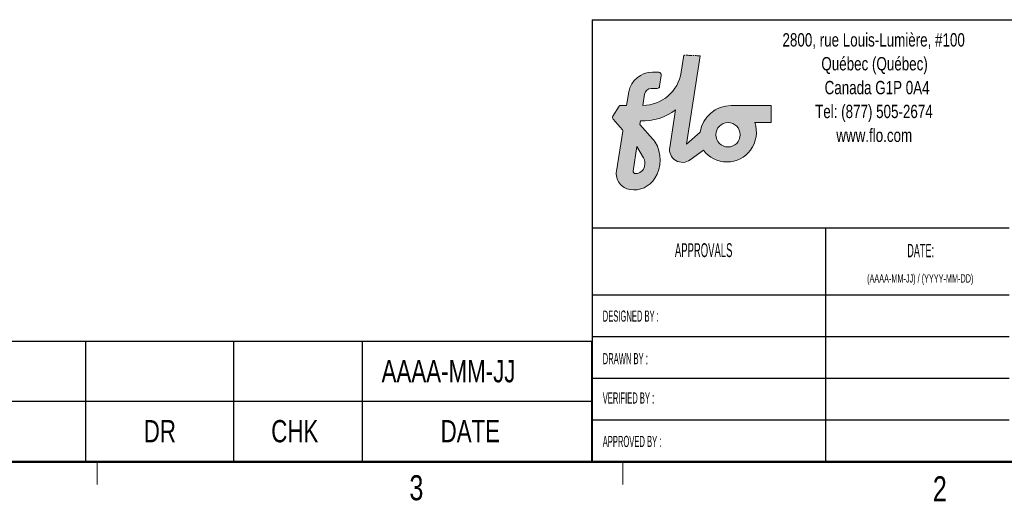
# Model space of a CAD drawing. Header units: millimetres. Extents: x 6 to 425, y 6 to 273.
# Tile 83 of 103: x 252 to 346, y 6 to 52. Entities that reach past the tile are written whole.
import ezdxf

# ---------------------------------------------------------------- set-up
doc = ezdxf.new("R2010")
doc.units = ezdxf.units.MM
doc.linetypes.add('CENTERX2', pattern=[20.319999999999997, 12.7, -2.54, 2.54, -2.54])
doc.layers.add('CARTOUCHE', color=7, linetype='Continuous')
doc.layers.add('DIM', color=7, linetype='Continuous')
doc.styles.add('SLDTEXTSTYLE10', font='TXT', dxfattribs={"width": 0.6315789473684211})
doc.styles.add('SLDTEXTSTYLE7', font='TXT', dxfattribs={"width": 0.75})
doc.styles.add('SLDTEXTSTYLE9', font='TXT', dxfattribs={"width": 0.5105485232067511})

# ---------------------------------------------------------------- blocks, each defined once
blk = doc.blocks.new('Ancrage de la table de zones de pliage1_1_1')
at = {"layer": 'DIM'}
h = blk.add_hatch(color=1, dxfattribs=at)
edge = h.paths.add_edge_path(flags=0)
edge.add_line((504.6120244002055, 109.1310464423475), (537.4482101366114, 318.9723237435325))
edge.add_arc((474.5424696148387, -888.3235003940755), 1208.933554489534, 87.01732006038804, 88.85039963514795)
edge.add_line((498.7972614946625, 320.3667180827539), (492.4881148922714, 280.0478030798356))
edge.add_arc((399.8772676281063, 294.5396467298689), 93.73783954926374, 270.63609971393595, 351.10641798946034, ccw=False)
edge.add_line((400.917926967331, 200.8075839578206), (405.159387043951, 227.9200534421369))
edge.add_arc((420.7708147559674, 225.4778101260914), 15.80130461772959, 89.9999999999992, 171.1087446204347, ccw=False)
edge.add_line((420.7708147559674, 241.279114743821), (435.3451372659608, 241.279114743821))
edge.add_arc((435.3451372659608, 246.7374229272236), 5.458308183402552, 270.0000000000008, 359.999999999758)
edge.add_line((440.8034454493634, 246.7374229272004), (444.7834292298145, 272.178470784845))
edge.add_arc((437.9630512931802, 273.2454470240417), 6.903332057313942, 351.1087446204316, 440.3740230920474)
edge.add_line((439.1173972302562, 280.0515824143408), (424.2295642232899, 280.0515824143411))
edge.add_arc((424.2295642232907, 222.1734308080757), 57.87815160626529, 90.00000000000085, 168.8511747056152)
edge.add_line((367.443674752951, 233.3646412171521), (362.3913176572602, 200.8075839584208))
edge.add_line((362.3913176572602, 200.8075839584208), (347.2676597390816, 200.8075839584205))
edge.add_arc((347.2676597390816, 197.7642224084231), 3.043361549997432, 90, 148.4251884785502)
edge.add_line((344.6748459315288, 199.3577612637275), (329.8747825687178, 175.2768871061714))
edge.add_arc((335.16400306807, 172.0261413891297), 6.208317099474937, 148.4251884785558, 220.9819191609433)
edge.add_line((330.4772415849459, 167.9545977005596), (352.3278427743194, 142.8023301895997))
edge.add_arc((349.1633126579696, 140.0531989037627), 4.191893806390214, -9.082695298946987, 40.98191916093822, ccw=False)
edge.add_line((353.3026465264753, 139.3914672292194), (338.2111465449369, 44.98952244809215))
edge.add_arc((376.3696947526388, 38.88933318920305), 38.64307325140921, 170.9173047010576, 261.1814105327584)
edge.add_arc((379.5633551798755, 59.47494493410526), 59.47494493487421, 261.1814105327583, 327.6615550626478)
edge.add_arc((361.1142758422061, 71.15530251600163), 81.31067898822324, 327.6615550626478, 391.7797776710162)
edge.add_arc((386.5718524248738, 86.92723212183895), 51.36335909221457, 31.77977767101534, 41.56331365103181)
edge.add_line((425.0031014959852, 121.0041121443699), (394.1690141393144, 155.7782020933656))
edge.add_line((394.1690141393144, 155.7782020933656), (395.4867709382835, 164.2016318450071))
edge.add_arc((399.8772676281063, 294.5396467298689), 130.4119418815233, 268.070694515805, 307.2600951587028)
edge.add_line((478.8331211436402, 190.7453897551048), (464.8278349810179, 101.2439123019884))
edge.add_arc((495.383703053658, 96.46249764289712), 30.92770602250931, 171.1064179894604, 306.5023648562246)
edge.add_line((513.7812334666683, 71.60180830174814), (545.1010841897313, 94.77927930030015))
edge.add_arc((601.1359560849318, 136.2464826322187), 69.70965371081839, 216.5023648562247, 323.5089127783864)
edge.add_arc((599.7187451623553, 137.2948224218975), 71.47246485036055, 323.5089127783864, 379.0710296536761)
edge.add_line((667.268389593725, 160.6477402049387), (706.1606042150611, 160.6477402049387))
edge.add_line((706.1606042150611, 160.6477402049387), (706.1606042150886, 200.8075839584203))
edge.add_line((706.1606042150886, 200.8075839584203), (611.2142602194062, 200.8075839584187))
edge.add_arc((611.2142602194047, 126.2116082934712), 74.59597566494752, 89.99999999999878, 171.4553286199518)
edge.add_line((537.4462759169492, 137.2951130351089), (504.6120244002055, 109.1310464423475))
edge = h.paths.add_edge_path(flags=0)
edge.add_arc((383.24188983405, 44.21152140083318), 5.322188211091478, 171.594344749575, 270, ccw=False)
edge.add_line((377.9768730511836, 44.98952244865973), (386.5718524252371, 103.1548819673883))
edge.add_line((386.5718524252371, 103.1548819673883), (402.9775712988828, 76.05132125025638))
edge.add_arc((374.8420121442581, 63.06666663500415), 30.9872706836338, -11.935348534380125, 24.77348176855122, ccw=False)
edge.add_arc((383.24188983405, 61.29112163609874), 22.40178844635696, 270, 348.0646514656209, ccw=False)
edge = h.paths.add_edge_path(flags=0)
edge.add_arc((603.7224328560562, 131.2181788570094), 28.9477913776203, 0, 360)
at = {"color": 1, "linetype": 'Continuous', "lineweight": 18}
for p, q in [((498.7972614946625, 320.3667180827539), (492.4881148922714, 280.0478030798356)), ((504.6120244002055, 109.1310464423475), (537.4482101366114, 318.9723237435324)), ((439.1173972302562, 280.0515824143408), (424.2295642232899, 280.0515824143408)), ((440.8034454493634, 246.7374229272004), (444.7834292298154, 272.1784707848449)), ((420.7708147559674, 241.279114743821), (435.3451372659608, 241.279114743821)), ((367.443674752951, 233.3646412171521), (362.3913176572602, 200.8075839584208)), ((400.917926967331, 200.8075839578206), (405.159387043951, 227.9200534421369)), ((344.6748459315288, 199.3577612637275), (329.8747825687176, 175.2768871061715)), ((362.3913176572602, 200.8075839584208), (347.2676597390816, 200.8075839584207)), ((478.8331211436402, 190.7453897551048), (464.8278349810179, 101.2439123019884)), ((706.1606042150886, 200.8075839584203), (611.2142602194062, 200.8075839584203)), ((706.1606042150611, 160.6477402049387), (706.1606042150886, 200.8075839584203)), ((330.4772415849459, 167.9545977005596), (352.3278427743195, 142.8023301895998)), ((394.1690141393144, 155.7782020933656), (395.4867709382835, 164.2016318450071)), ((425.0031014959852, 121.0041121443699), (394.1690141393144, 155.7782020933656)), ((667.268389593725, 160.6477402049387), (706.1606042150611, 160.6477402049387)), ((353.3026465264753, 139.3914672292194), (338.2111465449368, 44.98952244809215)), ((537.4462759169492, 137.2951130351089), (504.6120244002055, 109.1310464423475)), ((386.5718524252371, 103.1548819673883), (377.9768730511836, 44.98952244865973)), ((402.9775712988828, 76.05132125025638), (386.5718524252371, 103.1548819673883)), ((513.7812334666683, 71.60180830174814), (545.1010841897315, 94.77927930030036))]:
    blk.add_line(p, q, dxfattribs=at)
blk.add_circle((603.7224328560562, 131.2181788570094), 28.9477913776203, dxfattribs=at)
at = {"color": 1, "linetype": 'CENTERX2', "lineweight": 18}
blk.add_arc((474.5424696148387, -888.3235003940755), 1208.933554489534, 87.01732006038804, 88.85039963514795, dxfattribs=at)
at = {"color": 1, "linetype": 'Continuous', "lineweight": 18}
for centre, radius, start, end in [((424.2295642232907, 222.1734308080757), 57.87815160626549, 90.00000000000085, 168.8511747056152), ((399.8772676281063, 294.5396467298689), 93.73783954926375, 270.6360997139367, 351.1064179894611), ((437.9630512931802, 273.2454470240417), 6.903332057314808, 351.1087446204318, 80.37402309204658), ((420.7708147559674, 225.4778101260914), 15.80130461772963, 90, 171.1087446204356), ((435.3451372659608, 246.7374229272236), 5.458308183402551, 270.0000000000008, 359.999999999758), ((347.2676597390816, 197.7642224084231), 3.043361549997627, 90, 148.4251884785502), ((399.8772676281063, 294.5396467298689), 130.4119418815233, 268.070694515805, 307.2600951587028), ((611.2142602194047, 126.2116082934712), 74.59597566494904, 89.99999999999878, 171.4553286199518), ((335.16400306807, 172.0261413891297), 6.208317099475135, 148.4251884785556, 220.9819191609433), ((349.1633126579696, 140.0531989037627), 4.19189380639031, 350.9173047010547, 40.98191916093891), ((599.7187451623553, 137.2948224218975), 71.47246485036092, 323.5089127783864, 19.07102965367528), ((386.5718524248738, 86.92723212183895), 51.36335909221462, 31.77977767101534, 41.56331365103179), ((361.1142758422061, 71.15530251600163), 81.31067898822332, 327.6615550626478, 31.77977767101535), ((495.383703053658, 96.46249764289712), 30.92770602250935, 171.1064179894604, 306.5023648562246), ((601.1359560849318, 136.2464826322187), 69.70965371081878, 216.5023648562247, 323.5089127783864), ((374.8420121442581, 63.06666663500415), 30.98727068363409, 348.0646514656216, 24.77348176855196), ((383.24188983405, 61.29112163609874), 22.401788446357, 270.0000000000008, 348.0646514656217), ((376.3696947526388, 38.88933318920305), 38.64307325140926, 170.9173047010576, 261.1814105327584), ((379.5633551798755, 59.47494493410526), 59.47494493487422, 261.1814105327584, 327.6615550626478), ((383.24188983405, 44.21152140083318), 5.322188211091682, 171.5943447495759, 270.0000000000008)]:
    blk.add_arc(centre, radius, start, end, dxfattribs=at)
blk = doc.blocks.new('SW_NOTE_0_17')
at = {"color": 0, "linetype": 'Continuous', "lineweight": 0, "insert": (0, 3.069592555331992), "char_height": 2.38125, "attachment_point": 1, "style": 'SLDTEXTSTYLE7'}
blk.add_mtext('3', dxfattribs=at)
blk = doc.blocks.new('SW_NOTE_0_18')
at = {"color": 0, "linetype": 'Continuous', "lineweight": 0, "insert": (0, 3.069592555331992), "char_height": 2.38125, "attachment_point": 1, "style": 'SLDTEXTSTYLE7'}
blk.add_mtext('2', dxfattribs=at)
blk = doc.blocks.new('Cadre cartouche_1')
at = {"color": 7, "linetype": 'Continuous', "lineweight": 50}
blk.add_line((423.3869767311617, 10.65869627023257), (10.38697673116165, 10.65869627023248), dxfattribs=at)
at = {"color": 7, "linetype": 'Continuous', "lineweight": 18}
for p, q in [((260.4182267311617, 10.65869627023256), (260.4182267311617, 8.504796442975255)), ((310.4308267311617, 10.65869627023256), (310.4308267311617, 8.504796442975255))]:
    blk.add_line(p, q, dxfattribs=at)
at = {"color": 7, "linetype": 'Continuous', "lineweight": 0}
for name, p in [('SW_NOTE_0_17', (290.1284597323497, 6.323528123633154)), ('SW_NOTE_0_18', (339.9252800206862, 6.221880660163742))]:
    blk.add_blockref(name, p, dxfattribs=at)
blk = doc.blocks.new('SW_TABLEANNOTATION_0')
at = {"layer": 'DIM', "color": 0}
for p, q in [((8.390785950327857, 5.70218626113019), (152.8496838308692, 5.70218626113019)), ((152.8496838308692, 5.70218626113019), (152.8496838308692, 0)), ((152.8496838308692, 5.70218626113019), (166.9480014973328, 5.70218626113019)), ((166.9480014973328, 5.70218626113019), (166.9480014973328, 0)), ((166.9480014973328, 5.70218626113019), (179.1823462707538, 5.70218626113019)), ((179.1823462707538, 5.70218626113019), (179.1823462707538, 0)), ((179.1823462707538, 5.70218626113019), (201.0023643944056, 5.70218626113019)), ((201.0023643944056, 5.70218626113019), (201.0023643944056, 0)), ((8.390785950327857, 0), (152.8496838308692, 0)), ((152.8496838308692, 0), (152.8496838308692, -5.70218626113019)), ((152.8496838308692, 0), (166.9480014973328, 0)), ((166.9480014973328, 0), (166.9480014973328, -5.70218626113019)), ((166.9480014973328, 0), (179.1823462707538, 0)), ((179.1823462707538, 0), (179.1823462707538, -5.70218626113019)), ((179.1823462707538, 0), (201.0023643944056, 0)), ((201.0023643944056, 0), (201.0023643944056, -5.70218626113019)), ((8.390785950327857, -5.70218626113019), (152.8496838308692, -5.70218626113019)), ((152.8496838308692, -5.70218626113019), (166.9480014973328, -5.70218626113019)), ((166.9480014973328, -5.70218626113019), (179.1823462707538, -5.70218626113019)), ((179.1823462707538, -5.70218626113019), (201.0023643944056, -5.70218626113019))]:
    blk.add_line(p, q, dxfattribs=at)
at = {"layer": 'DIM', "color": 0, "char_height": 2.116666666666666, "attachment_point": 1, "style": 'SLDTEXTSTYLE7'}
for s, insert in [('AAAA-MM-JJ', (181.0220464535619, 3.911916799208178)), ('DR', (158.3956173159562, -1.790269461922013)), ('CHK', (170.5251737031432, -1.790269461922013)), ('DATE', (186.6390529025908, -1.790269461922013))]:
    blk.add_mtext(s, dxfattribs=dict(at, insert=insert))

msp = doc.modelspace()

# ---------------------------------------------------------------- linework, layer by layer
at = {"layer": 'CARTOUCHE', "color": 8}
for p, q in [((306.413021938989, 51.5956645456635), (306.413021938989, 9.526914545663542)), ((346.0851451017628, 31.76494978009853), (306.413021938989, 31.76494978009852)), ((328.6226451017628, 31.76494978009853), (328.6226451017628, 9.526914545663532)), ((346.0851451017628, 25.40191454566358), (306.413021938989, 25.40191454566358)), ((346.0851451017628, 21.43316454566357), (306.413021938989, 21.43316454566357)), ((346.0851451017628, 17.46441454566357), (306.413021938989, 17.46441454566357)), ((346.0851451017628, 13.49566454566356), (306.413021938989, 13.49566454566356))]:
    msp.add_line(p, q, dxfattribs=at)
at = {"layer": 'CARTOUCHE', "color": 178}
msp.add_line((306.413021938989, 51.5956645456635), (422.2851451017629, 51.5956645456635), dxfattribs=at)

# ---------------------------------------------------------------- block references
at = {"layer": 'DIM'}
for name, p in [('Cadre cartouche_1', (-1.101831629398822, -1.131781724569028)), ('SW_TABLEANNOTATION_0', (105.3552209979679, 15.30041688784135))]:
    msp.add_blockref(name, p, dxfattribs=at)
at = {"layer": 'DIM', "xscale": 0.04, "yscale": 0.04, "zscale": 0.04}
msp.add_blockref('Ancrage de la table de zones de pliage1_1_1', (295.1929361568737, 35.39999402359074), dxfattribs=at)

# ---------------------------------------------------------------- texts
at = {"layer": 'CARTOUCHE', "color": 7}
for s, insert, char_height, attachment_point, style in [('2800, rue Louis-Lumière, #100', (333.1931162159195, 50.31315851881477), 1.27, 2, 'SLDTEXTSTYLE7'), ('Québec (Québec)', (333.279988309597, 48.04315846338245), 1.27, 2, 'SLDTEXTSTYLE7'), ('Canada G1P 0A4', (333.5198776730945, 45.77315840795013), 1.27, 2, 'SLDTEXTSTYLE7'), ('Tel: (877) 505-2674', (333.2178126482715, 43.50315835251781), 1.27, 2, 'SLDTEXTSTYLE7'), ('www.flo.com', (333.2482388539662, 41.2331582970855), 1.27, 2, 'SLDTEXTSTYLE7'), ('APPROVALS', (317.0202362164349, 30.33157148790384), 1.322916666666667, 2, 'SLDTEXTSTYLE9'), ('DATE:', (337.6638117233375, 30.26776552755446), 1.26999746, 2, 'SLDTEXTSTYLE9'), ('(AAAA-MM-JJ) / (YYYY-MM-DD)', (337.6250880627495, 27.37840332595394), 0.79375, 2, 'SLDTEXTSTYLE10'), ('DESIGNED BY :', (307.4172077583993, 23.92975029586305), 1.058333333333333, 1, 'SLDTEXTSTYLE9'), ('DRAWN BY :', (307.4172077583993, 19.88026454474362), 1.058333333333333, 1, 'SLDTEXTSTYLE9'), ('VERIFIED BY :', (307.4172077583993, 16.13594573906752), 1.058333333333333, 1, 'SLDTEXTSTYLE9'), ('APPROVED BY :', (307.4172077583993, 12.00342336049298), 1.058333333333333, 1, 'SLDTEXTSTYLE9')]:
    msp.add_mtext(s, dxfattribs=dict(at, insert=insert, char_height=char_height, attachment_point=attachment_point, style=style))

doc.saveas('drawing.dxf')
